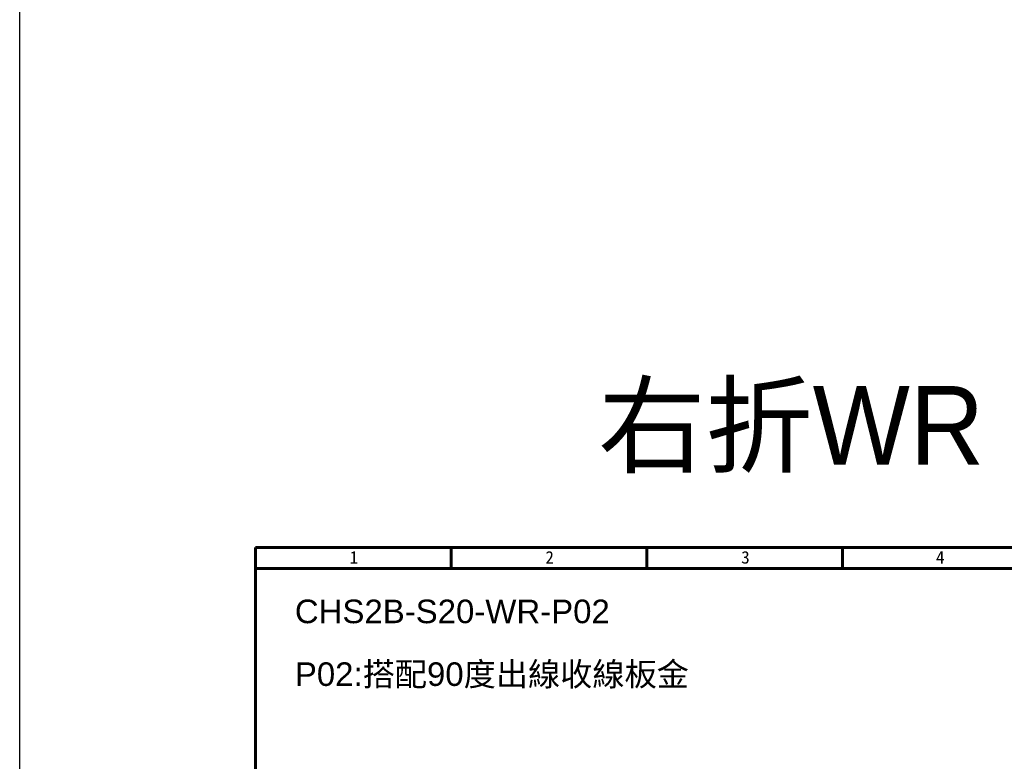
# Model space of a CAD drawing. Header units: inches. Extents: x 0 to 5655, y -2263 to 1330.
# Tile 212 of 231: x 4653 to 4904, y -65 to 124. Entities that reach past the tile are written whole.
import ezdxf

# ---------------------------------------------------------------- set-up
doc = ezdxf.new("R2010")
doc.units = ezdxf.units.IN
doc.header["$MEASUREMENT"] = 0
doc.layers.add('AM_0', color=7, linetype='Continuous', lineweight=30)
doc.layers.add('BORDER', color=7, linetype='Continuous')
doc.styles.get("Standard").update_dxf_attribs({"font": 'arial.ttf'})
doc.styles.add('標題欄', font='txt')

# ---------------------------------------------------------------- blocks, each defined once
blk = doc.blocks.new('A4-英文圖框-橫式')
at = {"layer": 'BORDER', "color": 123, "linetype": 'Continuous', "lineweight": 60, "ltscale": 25.4}
for p, q in [((2201.45, 183.5), (2201.45, 188.79)), ((2251.2, 183.5), (2251.2, 188.79)), ((2300.95, 183.5), (2300.95, 188.79)), ((2151.7, 183.5), (2549.79, 183.5))]:
    blk.add_line(p, q, dxfattribs=at)
blk.add_lwpolyline([(2151.7, 188.79), (2555.09, 188.79), (2555.09, -95.06), (2151.7, -95.06)], close=True, dxfattribs=at)
at = {"color": 60, "style": '標題欄'}
for s, p in [('1', (2175.64, 184.72)), ('2', (2225.41, 184.72)), ('3', (2275.22, 184.72)), ('4', (2324.76, 184.72))]:
    blk.add_text(s, height=3.18, dxfattribs=at).set_placement(p)

msp = doc.modelspace()

# ---------------------------------------------------------------- linework, layer by layer
at = {"color": 2}
msp.add_lwpolyline([(4653.092, 513.153), (5654.873, 513.153), (5654.873, -1252.268), (4653.092, -1252.268)], close=True, dxfattribs=at)

# ---------------------------------------------------------------- block references
msp.add_blockref('A4-英文圖框-橫式', (2561.395, -199.497))

# ---------------------------------------------------------------- texts
at = {"color": 7, "insert": (4914.787, 19.297), "char_height": 20, "attachment_point": 5}
msp.add_mtext_dynamic_manual_height_columns('{\\fPMingLiU|b0|i0|c136|p18;右折WR + 板金P02}', width=252.6866, gutter_width=12.5, heights=[0], dxfattribs=at)
at = {"layer": 'AM_0'}
for s, p in [('CHS2B-S20-WR-P02', (4723.086, -29.945)), ('P02:搭配90度出線收線板金', (4723.086, -45.911))]:
    msp.add_text(s, height=6, dxfattribs=at).set_placement(p)

doc.saveas('drawing.dxf')
